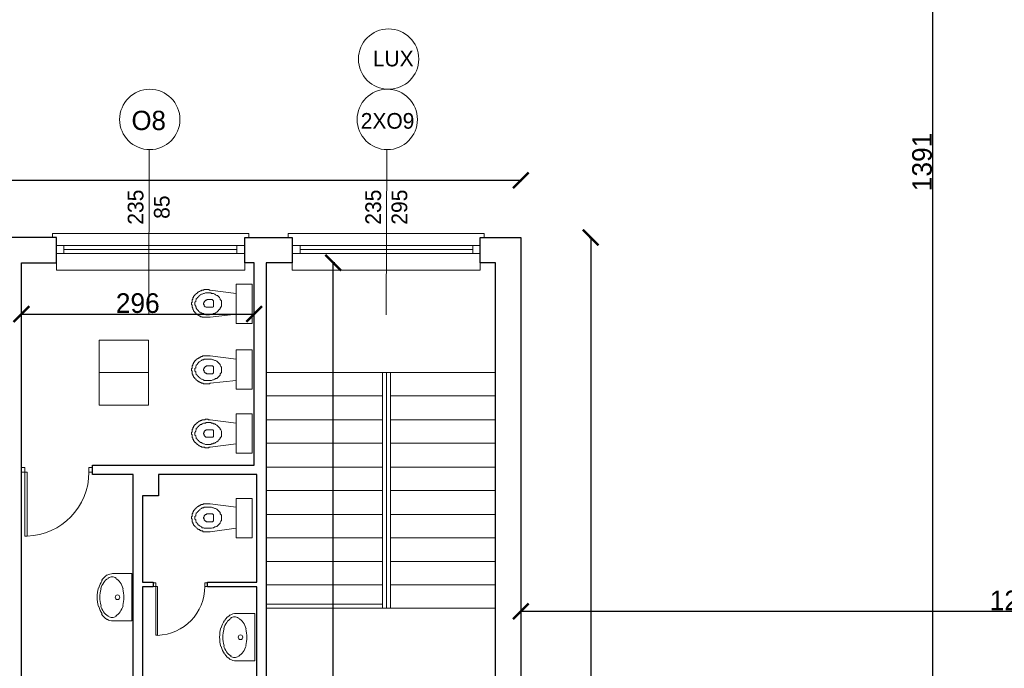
# Model space of a CAD drawing. Header units: centimetres. Extents: x -17621 to 77377, y -18613 to 66.
# Tile 142 of 173: x 45715 to 46969, y -15712 to -14887. Entities that reach past the tile are written whole.
import ezdxf

# ---------------------------------------------------------------- set-up
doc = ezdxf.new("R2010")
doc.units = ezdxf.units.CM
doc.layers.add('0-wymiarowanie rys.CAD', color=5, linetype='Continuous', lineweight=0, true_color=0x0000ff)
for name, color, linetype, lineweight in [('a_drzwi i okna', 2, 'Continuous', 0), ('a_inwentaryzacja', 141, 'Continuous', 0), ('a_wymiarowanie', 211, 'Continuous', 0), ('drzwi', 2, 'Continuous', 0), ('pomieszczenia', 191, 'Continuous', 5)]:
    doc.layers.add(name, color=color, linetype=linetype, lineweight=lineweight)
for name, color, linetype in [('PDF4_A250 SCHODY', 7, 'Continuous'), ('PDF4_A310 STOLARKA ZEWNĘTRZNA', 7, 'Continuous'), ('PDF4_A720 MEBLE', 7, 'Continuous')]:
    doc.layers.add(name, color=color, linetype=linetype)
doc.styles.add('PDF Century Gothic', font='GOTHIC.TTF')
doc.dimstyles.new('ISO-25', dxfattribs={"dimtxt": 25, "dimasz": 20, "dimexe": 0.6, "dimexo": 0.375, "dimtad": 1, "dimdec": 0, "dimtxsty": 'PDF Century Gothic', "dimblk": 'ARCHTICK', "dimcen": 2.5, "dimadec": 1, "dimazin": 0, "dimtfac": 1, "dimtdec": 0, "dimtmove": 0, "dimatfit": 3, "dimldrblk": 'ARCHTICK', "dimfxl": 2, "dimfxlon": 1, "dimarcsym": 0})

# ---------------------------------------------------------------- blocks, each defined once
blk = doc.blocks.new('_ArchTick')
at = {"color": 0, "linetype": 'ByBlock', "const_width": 0.15}
blk.add_lwpolyline([(-0.5, -0.5), (0.5, 0.5)], dxfattribs=at)
blk = doc.blocks.new('*D742')
at = {"layer": 'a_wymiarowanie', "color": 0, "linetype": 'Continuous', "lineweight": -2, "transparency": 16777216}
for p, q in [((46116.3, -15196.2), (46113.7, -15196.2)), ((46114.3, -16348.4), (46114.3, -15196.2)), ((46116.3, -16348.4), (46113.7, -16348.4))]:
    blk.add_line(p, q, dxfattribs=at)
at = {"layer": 'Defpoints', "color": 0, "linetype": 'Continuous', "transparency": 16777216}
for p in [(46114.3, -15196.2), (46320.9, -15196.2), (46320.9, -16348.4)]:
    blk.add_point(p, dxfattribs=at)
at = {"layer": 'a_wymiarowanie', "color": 0, "linetype": 'Continuous', "lineweight": -2, "transparency": 16777216, "xscale": 20, "yscale": 20, "zscale": 20}
for p, rotation in [((46114.3, -15196.2), 90), ((46114.3, -16348.4), 270)]:
    blk.add_blockref('_ArchTick', p, dxfattribs=dict(at, rotation=rotation))
at = {"layer": 'a_wymiarowanie', "color": 0, "linetype": 'Continuous', "lineweight": 0, "transparency": 16777216, "insert": (46100.5, -15772.3), "char_height": 25, "attachment_point": 5, "rotation": 90, "style": 'PDF Century Gothic'}
blk.add_mtext('1152', dxfattribs=at)
blk = doc.blocks.new('*D797')
at = {"layer": 'a_wymiarowanie', "color": 0, "lineweight": -2, "transparency": 16777216}
for p, q in [((45717.2, -15259.4), (45717.2, -15262)), ((45717.2, -15261.4), (46013.6, -15261.4)), ((46013.6, -15259.4), (46013.6, -15262))]:
    blk.add_line(p, q, dxfattribs=at)
at = {"layer": 'Defpoints', "color": 0, "transparency": 16777216}
for p in [(45717.2, -15196.2), (46013.6, -15196.2), (46013.6, -15261.4)]:
    blk.add_point(p, dxfattribs=at)
at = {"layer": 'a_wymiarowanie', "color": 0, "lineweight": -2, "transparency": 16777216, "xscale": 20, "yscale": 20, "zscale": 20, "rotation": 180}
blk.add_blockref('_ArchTick', (45717.2, -15261.4), dxfattribs=at)
at = {"layer": 'a_wymiarowanie', "color": 0, "lineweight": -2, "transparency": 16777216, "xscale": 20, "yscale": 20, "zscale": 20}
blk.add_blockref('_ArchTick', (46013.6, -15261.4), dxfattribs=at)
at = {"layer": 'a_wymiarowanie', "color": 0, "lineweight": 0, "transparency": 16777216, "insert": (45865.4, -15247.7), "char_height": 25, "attachment_point": 5, "style": 'PDF Century Gothic'}
blk.add_mtext('296', dxfattribs=at)
blk = doc.blocks.new('*D1107')
at = {"layer": '0-wymiarowanie rys.CAD', "color": 0, "linetype": 'Continuous', "lineweight": -2, "transparency": 16777216}
for p, q in [((43605.7, -15093.3), (43605.7, -15090.7)), ((43605.7, -15091.3), (46353.1, -15091.3)), ((46353.1, -15093.3), (46353.1, -15090.7))]:
    blk.add_line(p, q, dxfattribs=at)
at = {"layer": 'Defpoints', "color": 0, "linetype": 'Continuous', "transparency": 16777216}
for p in [(46353.1, -15091.3), (43605.7, -15164), (46353.1, -15164)]:
    blk.add_point(p, dxfattribs=at)
at = {"layer": '0-wymiarowanie rys.CAD', "color": 0, "linetype": 'Continuous', "lineweight": -2, "transparency": 16777216, "xscale": 20, "yscale": 20, "zscale": 20, "rotation": 180}
blk.add_blockref('_ArchTick', (43605.7, -15091.3), dxfattribs=at)
at = {"layer": '0-wymiarowanie rys.CAD', "color": 0, "linetype": 'Continuous', "lineweight": -2, "transparency": 16777216, "xscale": 20, "yscale": 20, "zscale": 20}
blk.add_blockref('_ArchTick', (46353.1, -15091.3), dxfattribs=at)
at = {"layer": '0-wymiarowanie rys.CAD', "color": 0, "linetype": 'Continuous', "transparency": 16777216, "insert": (44979.4, -15077.6), "char_height": 25, "attachment_point": 5, "style": 'PDF Century Gothic'}
blk.add_mtext('2747', dxfattribs=at)
blk = doc.blocks.new('*D1108')
at = {"layer": '0-wymiarowanie rys.CAD', "color": 0, "linetype": 'Continuous', "lineweight": -2, "transparency": 16777216}
for p, q in [((46440, -15164), (46442.6, -15164)), ((46442, -15164), (46442, -16957.3)), ((46440, -16957.3), (46442.6, -16957.3))]:
    blk.add_line(p, q, dxfattribs=at)
at = {"layer": 'Defpoints', "color": 0, "linetype": 'Continuous', "transparency": 16777216}
for p in [(46353.1, -15164), (46353.1, -16957.3), (46442, -16957.3)]:
    blk.add_point(p, dxfattribs=at)
at = {"layer": '0-wymiarowanie rys.CAD', "color": 0, "linetype": 'Continuous', "lineweight": -2, "transparency": 16777216, "xscale": 20, "yscale": 20, "zscale": 20}
for p, rotation in [((46442, -15164), 90), ((46442, -16957.3), 270)]:
    blk.add_blockref('_ArchTick', p, dxfattribs=dict(at, rotation=rotation))
at = {"layer": '0-wymiarowanie rys.CAD', "color": 0, "linetype": 'Continuous', "transparency": 16777216, "insert": (46428.2, -16060.7), "char_height": 25, "attachment_point": 5, "rotation": 90, "style": 'PDF Century Gothic'}
blk.add_mtext('1793', dxfattribs=at)
blk = doc.blocks.new('*D1158')
at = {"layer": '0-wymiarowanie rys.CAD', "color": 0, "linetype": 'Continuous', "lineweight": -2, "transparency": 16777216}
for p, q in [((46353.1, -15641.7), (46353.1, -15639.1)), ((47621.4, -15639.7), (46353.1, -15639.7)), ((47621.4, -15641.7), (47621.4, -15639.1))]:
    blk.add_line(p, q, dxfattribs=at)
at = {"layer": 'Defpoints', "color": 0, "linetype": 'Continuous', "transparency": 16777216}
for p in [(46353.1, -15639.7), (46353.1, -15733.8), (47621.4, -15733.8)]:
    blk.add_point(p, dxfattribs=at)
at = {"layer": '0-wymiarowanie rys.CAD', "color": 0, "linetype": 'Continuous', "lineweight": -2, "transparency": 16777216, "xscale": 20, "yscale": 20, "zscale": 20, "rotation": 180}
blk.add_blockref('_ArchTick', (46353.1, -15639.7), dxfattribs=at)
at = {"layer": '0-wymiarowanie rys.CAD', "color": 0, "linetype": 'Continuous', "lineweight": -2, "transparency": 16777216, "xscale": 20, "yscale": 20, "zscale": 20}
blk.add_blockref('_ArchTick', (47621.4, -15639.7), dxfattribs=at)
at = {"layer": '0-wymiarowanie rys.CAD', "color": 0, "linetype": 'Continuous', "transparency": 16777216, "insert": (46987.2, -15625.9), "char_height": 25, "attachment_point": 5, "style": 'PDF Century Gothic'}
blk.add_mtext('1268', dxfattribs=at)
blk = doc.blocks.new('*D1159')
at = {"layer": '0-wymiarowanie rys.CAD', "color": 0, "linetype": 'Continuous', "lineweight": -2, "transparency": 16777216}
for p, q in [((46879.7, -14372.4), (46877.1, -14372.4)), ((46877.7, -15763.5), (46877.7, -14372.4)), ((46879.7, -15763.5), (46877.1, -15763.5))]:
    blk.add_line(p, q, dxfattribs=at)
at = {"layer": 'Defpoints', "color": 0, "linetype": 'Continuous', "transparency": 16777216}
for p in [(46877.7, -14372.4), (46945.2, -14372.4), (46945.2, -15763.5)]:
    blk.add_point(p, dxfattribs=at)
at = {"layer": '0-wymiarowanie rys.CAD', "color": 0, "linetype": 'Continuous', "lineweight": -2, "transparency": 16777216, "xscale": 20, "yscale": 20, "zscale": 20}
for p, rotation in [((46877.7, -14372.4), 90), ((46877.7, -15763.5), 270)]:
    blk.add_blockref('_ArchTick', p, dxfattribs=dict(at, rotation=rotation))
at = {"layer": '0-wymiarowanie rys.CAD', "color": 0, "linetype": 'Continuous', "transparency": 16777216, "insert": (46864, -15068), "char_height": 25, "attachment_point": 5, "rotation": 90, "style": 'PDF Century Gothic'}
blk.add_mtext('1391', dxfattribs=at)

msp = doc.modelspace()

# ---------------------------------------------------------------- linework, layer by layer
at = {"layer": 'a_drzwi i okna'}
for p, q in [((45879.9, -15052.4), (45879.4, -15262.5)), ((46182.3, -15052.4), (46181.8, -15262.5))]:
    msp.add_line(p, q, dxfattribs=at)
for centre in [(46184.7, -14937.1), (45880.7, -15013.9), (46183.1, -15013.9)]:
    msp.add_circle(centre, 38.4, dxfattribs=at)
at = {"layer": 'a_inwentaryzacja', "lineweight": 25}
for points in [[(44517.5, -15783.8), (45726.6, -15783.8), (45726.6, -15771.9), (45717.2, -15771.9), (45717.2, -15196.2), (45762.1, -15196.2), (45762.1, -15164), (45702, -15164), (45702, -15196.2), (45701.9, -15196.2), (45701.9, -15771.9), (44517.5, -15771.9)], [(46320.9, -15796.5), (46320.9, -15196.2), (46301.4, -15196.2), (46301.4, -15164), (46353.1, -15164), (46353.1, -15796.5)]]:
    msp.add_lwpolyline(points, close=True, dxfattribs=at)
for points in [[(45859.5, -15771.9), (45859.5, -15465.5), (45808.7, -15465.5), (45807.8, -15465.5), (45807.8, -15453.6), (46013.6, -15453.6), (46013.6, -15196.2), (46001.7, -15196.2), (46001.7, -15164), (46061.8, -15164), (46061.8, -15196.2), (46028.8, -15196.2), (46028.8, -15783.8)], [(46017, -15735.5), (46017, -15608.5), (45954.3, -15608.5), (45954.3, -15602.6), (46017, -15602.6), (46017, -15465.5), (45891.7, -15465.5), (45891.7, -15492.6), (45871.3, -15492.6), (45871.3, -15602.6), (45884.9, -15602.6), (45884.9, -15608.5), (45871.3, -15608.5), (45871.3, -15783.8)]]:
    msp.add_lwpolyline(points, dxfattribs=at)
at = {"layer": 'drzwi'}
for points in [[(45721.7, -15462.4), (45717.1, -15462.4), (45717.1, -15456.7), (45721.7, -15456.7), (45721.7, -15462.4), (45724.4, -15462.4), (45724.4, -15543.9), (45721.7, -15543.9), (45721.7, -15462.4)], [(45888.4, -15607.8), (45884.9, -15607.8), (45884.9, -15603.4), (45888.4, -15603.4), (45888.4, -15607.8), (45890.4, -15607.8), (45890.4, -15670.1), (45888.4, -15670.1), (45888.4, -15607.8)]]:
    msp.add_lwpolyline(points, dxfattribs=at)
for points in [[(45803.2, -15462.4), (45807.7, -15462.4), (45807.7, -15456.7), (45803.2, -15456.7)], [(45950.7, -15607.8), (45954.2, -15607.8), (45954.2, -15603.4), (45950.7, -15603.4)]]:
    msp.add_lwpolyline(points, close=True, dxfattribs=at)
for centre, radius in [((45721.8, -15462.6), 81.4), ((45888.4, -15607.9), 62.3)]:
    msp.add_arc(centre, radius, 271.8363, 0.1055, dxfattribs=at)
at = {"layer": 'PDF4_A250 SCHODY', "lineweight": 5}
for points in [[(46177, -15335.9), (46177, -15635.6), (46028.8, -15635.6)], [(46249, -15335.9), (46028.8, -15335.9)], [(46320.9, -15335.9), (46187.1, -15335.9)], [(46187.1, -15335.9), (46187.1, -15635.6)], [(46177, -15365.6), (46028.8, -15365.6)], [(46320.9, -15365.6), (46187.1, -15365.6)], [(46177, -15396), (46028.8, -15396)], [(46320.9, -15396), (46187.1, -15396)], [(46177, -15425.7), (46028.8, -15425.7)], [(46320.9, -15425.7), (46187.1, -15425.7)], [(46177, -15456.1), (46028.8, -15456.1)], [(46320.9, -15456.1), (46187.1, -15456.1)], [(46177, -15485.8), (46028.8, -15485.8)], [(46320.9, -15485.8), (46187.1, -15485.8)], [(46177, -15516.3), (46028.8, -15516.3)], [(46320.9, -15516.3), (46187.1, -15516.3)], [(46177, -15545.9), (46028.8, -15545.9)], [(46320.9, -15545.9), (46187.1, -15545.9)], [(46177, -15576.4), (46028.8, -15576.4)], [(46320.9, -15576.4), (46187.1, -15576.4)], [(46177, -15606), (46028.8, -15606)], [(46320.9, -15606), (46187.1, -15606)], [(46177, -15630.6), (46028.8, -15630.6)], [(46320.9, -15635.6), (46177, -15635.6)]]:
    msp.add_lwpolyline(points, dxfattribs=at)
msp.add_lwpolyline([(46182.1, -15635.6), (46182.1, -15335.9)], close=True, dxfattribs=at)
at = {"layer": 'PDF4_A310 STOLARKA ZEWNĘTRZNA', "lineweight": 5}
for points in [[(46001.7, -15205.5), (46001.7, -15164), (46006.8, -15164), (46006.8, -15159), (45762.1, -15159), (45757, -15159), (45757, -15164), (45762.1, -15164), (45762.1, -15205.5)], [(46301.4, -15205.5), (46301.4, -15164), (46306.5, -15164), (46306.5, -15159), (46061.8, -15159), (46056.8, -15159), (46056.8, -15164), (46061.8, -15164), (46061.8, -15205.5)], [(46001.7, -15184.4), (45991.6, -15184.4), (45771.4, -15184.4), (45762.1, -15184.4), (45762.1, -15174.2), (45771.4, -15174.2), (45991.6, -15174.2), (46001.7, -15174.2)], [(46301.4, -15184.4), (46292.1, -15184.4), (46072, -15184.4), (46061.8, -15184.4), (46061.8, -15174.2), (46072, -15174.2), (46292.1, -15174.2), (46301.4, -15174.2)]]:
    msp.add_lwpolyline(points, close=True, dxfattribs=at)
for points in [[(45771.4, -15174.2), (45771.4, -15184.4)], [(45991.6, -15179.3), (45771.4, -15179.3)], [(45991.6, -15174.2), (45991.6, -15184.4)], [(46072, -15174.2), (46072, -15184.4)], [(46292.1, -15179.3), (46072, -15179.3)], [(46292.1, -15174.2), (46292.1, -15184.4)]]:
    msp.add_lwpolyline(points, dxfattribs=at)
at = {"layer": 'PDF4_A720 MEBLE', "lineweight": 0}
for points in [[(45990.7, -15261.4), (45957.7, -15265.6), (45956.9, -15265.6), (45956, -15265.6), (45955.2, -15265.6), (45954.3, -15265.6), (45953.5, -15265.6), (45952.6, -15265.6), (45951.8, -15265.6), (45950.9, -15265.6), (45950.1, -15265.6), (45949.2, -15265.6), (45948.4, -15265.6), (45947.5, -15265.6), (45947.5, -15264.8), (45946.7, -15264.8), (45945.8, -15264.8), (45945, -15264), (45944.2, -15264), (45943.3, -15263.1), (45942.5, -15263.1), (45942.5, -15262.3), (45941.6, -15262.3), (45940.8, -15262.3), (45940.8, -15261.4), (45939.9, -15261.4), (45939.9, -15260.6), (45939.1, -15260.6), (45939.1, -15259.7), (45938.2, -15259.7), (45938.2, -15258.9), (45937.4, -15258), (45936.5, -15257.2), (45936.5, -15256.3), (45935.7, -15255.5), (45935.7, -15254.6), (45935.7, -15253.8), (45934.8, -15252.9), (45934.8, -15252.1), (45934.8, -15251.3), (45934.8, -15250.4), (45934.8, -15249.6), (45934, -15249.6), (45934, -15248.7), (45934, -15247.9), (45934, -15247), (45934.8, -15246.2), (45934.8, -15245.3), (45934.8, -15244.5), (45934.8, -15243.6), (45934.8, -15242.8), (45935.7, -15242.8), (45935.7, -15241.9), (45935.7, -15241.1), (45935.7, -15240.2), (45936.5, -15240.2), (45936.5, -15239.4), (45936.5, -15238.6), (45937.4, -15238.6), (45937.4, -15237.7), (45938.2, -15237.7), (45938.2, -15236.9), (45939.1, -15236), (45939.9, -15235.2), (45940.8, -15235.2), (45940.8, -15234.3), (45941.6, -15234.3), (45941.6, -15233.5), (45942.5, -15233.5), (45943.3, -15232.6), (45944.2, -15232.6), (45945, -15231.8), (45945.8, -15231.8), (45946.7, -15231.8), (45946.7, -15230.9), (45947.5, -15230.9), (45948.4, -15230.9), (45949.2, -15230.9), (45950.1, -15230.1), (45950.9, -15230.1), (45951.8, -15230.1), (45952.6, -15230.1), (45953.5, -15230.1), (45954.3, -15230.1), (45955.2, -15230.1), (45956, -15230.1), (45956.9, -15230.9), (45957.7, -15230.9), (45990.7, -15235.2)], [(45990.7, -15223.3), (45990.7, -15273.3), (46011, -15273.3), (46011, -15223.3)], [(45972.1, -15247.9), (45972.1, -15247), (45972.1, -15246.2), (45972.1, -15244.5), (45971.2, -15243.6), (45970.4, -15242.8), (45970.4, -15241.9), (45969.6, -15240.2), (45968.7, -15239.4), (45967.9, -15238.6), (45967, -15237.7), (45966.2, -15237.7), (45964.5, -15236.9), (45963.6, -15236), (45961.9, -15235.2), (45961.1, -15235.2), (45959.4, -15235.2), (45958.5, -15234.3), (45956.9, -15234.3), (45956, -15234.3), (45954.3, -15234.3), (45952.6, -15234.3), (45951.8, -15234.3), (45950.1, -15235.2), (45949.2, -15235.2), (45947.5, -15236), (45946.7, -15236), (45945, -15236.9), (45944.2, -15237.7), (45943.3, -15238.6), (45942.5, -15239.4), (45941.6, -15240.2), (45940.8, -15241.1), (45939.9, -15241.9), (45939.9, -15242.8), (45939.1, -15244.5), (45939.1, -15245.3), (45938.2, -15246.2), (45938.2, -15247.9), (45938.2, -15248.7), (45938.2, -15249.6), (45939.1, -15251.3), (45939.1, -15252.1), (45939.9, -15252.9), (45939.9, -15253.8), (45940.8, -15255.5), (45941.6, -15256.3), (45942.5, -15257.2), (45943.3, -15258), (45944.2, -15258.9), (45945, -15259.7), (45946.7, -15259.7), (45947.5, -15260.6), (45949.2, -15260.6), (45950.1, -15261.4), (45951.8, -15261.4), (45952.6, -15262.3), (45954.3, -15262.3), (45956, -15262.3), (45956.9, -15262.3), (45958.5, -15261.4), (45959.4, -15261.4), (45961.1, -15261.4), (45961.9, -15260.6), (45963.6, -15260.6), (45964.5, -15259.7), (45966.2, -15258.9), (45967, -15258), (45967.9, -15257.2), (45968.7, -15256.3), (45969.6, -15255.5), (45970.4, -15254.6), (45970.4, -15253.8), (45971.2, -15252.9), (45972.1, -15251.3), (45972.1, -15250.4), (45972.1, -15249.6)], [(45961.9, -15247.9), (45961.9, -15245.3), (45961.9, -15244.5), (45961.1, -15243.6), (45960.2, -15242.8), (45959.4, -15242.8), (45954.3, -15242.8), (45953.5, -15242.8), (45953.5, -15243.6), (45952.6, -15243.6), (45951.8, -15243.6), (45951.8, -15244.5), (45950.9, -15244.5), (45950.9, -15245.3), (45950.1, -15245.3), (45950.1, -15246.2), (45950.1, -15247), (45949.2, -15247), (45949.2, -15247.9), (45949.2, -15248.7), (45950.1, -15249.6), (45950.1, -15250.4), (45950.1, -15251.3), (45950.9, -15251.3), (45950.9, -15252.1), (45951.8, -15252.1), (45952.6, -15252.9), (45953.5, -15252.9), (45954.3, -15252.9), (45959.4, -15252.9), (45960.2, -15252.9), (45961.1, -15252.9), (45961.9, -15252.1), (45961.9, -15251.3)], [(45990.7, -15346.1), (45957.7, -15349.5), (45956.9, -15350.3), (45956, -15350.3), (45955.2, -15350.3), (45954.3, -15350.3), (45953.5, -15350.3), (45952.6, -15350.3), (45951.8, -15350.3), (45950.9, -15350.3), (45950.1, -15350.3), (45949.2, -15350.3), (45948.4, -15349.5), (45947.5, -15349.5), (45946.7, -15349.5), (45945.8, -15348.6), (45945, -15348.6), (45944.2, -15348.6), (45944.2, -15347.8), (45943.3, -15347.8), (45942.5, -15347.8), (45942.5, -15346.9), (45941.6, -15346.9), (45941.6, -15346.1), (45940.8, -15346.1), (45939.9, -15345.2), (45939.1, -15344.4), (45938.2, -15343.5), (45938.2, -15342.7), (45937.4, -15342.7), (45937.4, -15341.8), (45936.5, -15341.8), (45936.5, -15341), (45936.5, -15340.2), (45935.7, -15340.2), (45935.7, -15339.3), (45935.7, -15338.5), (45934.8, -15337.6), (45934.8, -15336.8), (45934.8, -15335.9), (45934.8, -15335.1), (45934.8, -15334.2), (45934, -15333.4), (45934, -15332.5), (45934, -15331.7), (45934, -15330.8), (45934.8, -15330.8), (45934.8, -15330), (45934.8, -15329.1), (45934.8, -15328.3), (45934.8, -15327.5), (45935.7, -15326.6), (45935.7, -15325.8), (45935.7, -15324.9), (45936.5, -15324.9), (45936.5, -15324.1), (45936.5, -15323.2), (45937.4, -15323.2), (45937.4, -15322.4), (45938.2, -15321.5), (45938.2, -15320.7), (45939.1, -15320.7), (45939.1, -15319.8), (45939.9, -15319.8), (45939.9, -15319), (45940.8, -15319), (45941.6, -15318.1), (45942.5, -15318.1), (45942.5, -15317.3), (45943.3, -15317.3), (45944.2, -15317.3), (45944.2, -15316.4), (45945, -15316.4), (45945.8, -15316.4), (45945.8, -15315.6), (45946.7, -15315.6), (45947.5, -15315.6), (45948.4, -15314.8), (45949.2, -15314.8), (45950.1, -15314.8), (45950.9, -15314.8), (45951.8, -15314.8), (45952.6, -15314.8), (45953.5, -15314.8), (45954.3, -15314.8), (45955.2, -15314.8), (45956, -15314.8), (45956.9, -15314.8), (45957.7, -15314.8), (45990.7, -15319)], [(45990.7, -15307.1), (45990.7, -15357.1), (46011, -15357.1), (46011, -15307.1)], [(45972.1, -15332.5), (45972.1, -15331.7), (45972.1, -15330), (45972.1, -15329.1), (45971.2, -15328.3), (45970.4, -15326.6), (45970.4, -15325.8), (45969.6, -15324.9), (45968.7, -15324.1), (45967.9, -15323.2), (45967, -15322.4), (45966.2, -15321.5), (45964.5, -15320.7), (45963.6, -15320.7), (45961.9, -15319.8), (45961.1, -15319.8), (45959.4, -15319), (45958.5, -15319), (45956.9, -15319), (45956, -15319), (45954.3, -15319), (45952.6, -15319), (45951.8, -15319), (45950.1, -15319), (45949.2, -15319.8), (45947.5, -15319.8), (45946.7, -15320.7), (45945, -15321.5), (45944.2, -15322.4), (45943.3, -15322.4), (45942.5, -15323.2), (45941.6, -15324.9), (45940.8, -15325.8), (45939.9, -15326.6), (45939.9, -15327.5), (45939.1, -15328.3), (45939.1, -15330), (45938.2, -15330.8), (45938.2, -15331.7), (45938.2, -15333.4), (45938.2, -15334.2), (45939.1, -15335.1), (45939.1, -15336.8), (45939.9, -15337.6), (45939.9, -15338.5), (45940.8, -15339.3), (45941.6, -15340.2), (45942.5, -15341), (45943.3, -15341.8), (45944.2, -15342.7), (45945, -15343.5), (45946.7, -15344.4), (45947.5, -15344.4), (45949.2, -15345.2), (45950.1, -15346.1), (45951.8, -15346.1), (45952.6, -15346.1), (45954.3, -15346.1), (45956, -15346.1), (45956.9, -15346.1), (45958.5, -15346.1), (45959.4, -15346.1), (45961.1, -15345.2), (45961.9, -15345.2), (45963.6, -15344.4), (45964.5, -15343.5), (45966.2, -15343.5), (45967, -15342.7), (45967.9, -15341.8), (45968.7, -15341), (45969.6, -15340.2), (45970.4, -15339.3), (45970.4, -15337.6), (45971.2, -15336.8), (45972.1, -15335.9), (45972.1, -15335.1), (45972.1, -15333.4)], [(45961.9, -15332.5), (45961.9, -15329.1), (45961.9, -15328.3), (45961.1, -15328.3), (45961.1, -15327.5), (45960.2, -15327.5), (45959.4, -15327.5), (45954.3, -15327.5), (45953.5, -15327.5), (45952.6, -15327.5), (45952.6, -15328.3), (45951.8, -15328.3), (45950.9, -15329.1), (45950.1, -15330), (45950.1, -15330.8), (45949.2, -15331.7), (45949.2, -15332.5), (45949.2, -15333.4), (45950.1, -15333.4), (45950.1, -15334.2), (45950.1, -15335.1), (45950.9, -15335.9), (45951.8, -15336.8), (45952.6, -15336.8), (45953.5, -15337.6), (45954.3, -15337.6), (45959.4, -15337.6), (45960.2, -15337.6), (45961.1, -15337.6), (45961.1, -15336.8), (45961.9, -15336.8), (45961.9, -15335.9), (45961.9, -15335.1)], [(45990.7, -15388.4), (45990.7, -15438.4), (46011, -15438.4), (46011, -15388.4)], [(45990.7, -15426.5), (45957.7, -15430.7), (45956.9, -15430.7), (45956, -15430.7), (45956, -15431.6), (45955.2, -15431.6), (45954.3, -15431.6), (45953.5, -15431.6), (45952.6, -15431.6), (45951.8, -15431.6), (45950.9, -15431.6), (45950.9, -15430.7), (45950.1, -15430.7), (45949.2, -15430.7), (45948.4, -15430.7), (45947.5, -15430.7), (45946.7, -15430.7), (45946.7, -15429.9), (45945.8, -15429.9), (45945, -15429.9), (45944.2, -15429.1), (45943.3, -15429.1), (45943.3, -15428.2), (45942.5, -15428.2), (45941.6, -15427.4), (45940.8, -15427.4), (45940.8, -15426.5), (45939.9, -15426.5), (45939.9, -15425.7), (45939.1, -15425.7), (45939.1, -15424.8), (45938.2, -15424.8), (45938.2, -15424), (45937.4, -15424), (45937.4, -15423.1), (45936.5, -15422.3), (45936.5, -15421.4), (45935.7, -15420.6), (45935.7, -15419.7), (45935.7, -15418.9), (45934.8, -15418.9), (45934.8, -15418), (45934.8, -15417.2), (45934.8, -15416.4), (45934.8, -15415.5), (45934.8, -15414.7), (45934, -15414.7), (45934, -15413.8), (45934, -15413), (45934, -15412.1), (45934.8, -15411.3), (45934.8, -15410.4), (45934.8, -15409.6), (45934.8, -15408.7), (45934.8, -15407.9), (45935.7, -15407.9), (45935.7, -15407), (45935.7, -15406.2), (45936.5, -15405.3), (45936.5, -15404.5), (45937.4, -15403.7), (45937.4, -15402.8), (45938.2, -15402.8), (45938.2, -15402), (45939.1, -15402), (45939.1, -15401.1), (45939.9, -15401.1), (45939.9, -15400.3), (45940.8, -15400.3), (45940.8, -15399.4), (45941.6, -15399.4), (45942.5, -15398.6), (45943.3, -15398.6), (45943.3, -15397.7), (45944.2, -15397.7), (45945, -15397.7), (45945, -15396.9), (45945.8, -15396.9), (45946.7, -15396.9), (45947.5, -15396), (45948.4, -15396), (45949.2, -15396), (45950.1, -15396), (45950.9, -15396), (45951.8, -15395.2), (45952.6, -15395.2), (45953.5, -15395.2), (45954.3, -15395.2), (45955.2, -15395.2), (45955.2, -15396), (45956, -15396), (45956.9, -15396), (45957.7, -15396), (45990.7, -15400.3)], [(45972.1, -15413.8), (45972.1, -15412.1), (45972.1, -15411.3), (45972.1, -15410.4), (45971.2, -15408.7), (45970.4, -15407.9), (45970.4, -15407), (45969.6, -15406.2), (45968.7, -15405.3), (45967.9, -15404.5), (45967, -15403.7), (45966.2, -15402.8), (45964.5, -15402), (45963.6, -15401.1), (45961.9, -15401.1), (45961.1, -15400.3), (45959.4, -15400.3), (45958.5, -15399.4), (45956.9, -15399.4), (45956, -15399.4), (45954.3, -15399.4), (45952.6, -15399.4), (45951.8, -15400.3), (45950.1, -15400.3), (45949.2, -15400.3), (45947.5, -15401.1), (45946.7, -15402), (45945, -15402), (45944.2, -15402.8), (45943.3, -15403.7), (45942.5, -15404.5), (45941.6, -15405.3), (45940.8, -15406.2), (45939.9, -15407), (45939.9, -15408.7), (45939.1, -15409.6), (45939.1, -15410.4), (45938.2, -15412.1), (45938.2, -15413), (45938.2, -15413.8), (45938.2, -15415.5), (45939.1, -15416.4), (45939.1, -15417.2), (45939.9, -15418), (45939.9, -15419.7), (45940.8, -15420.6), (45941.6, -15421.4), (45942.5, -15422.3), (45943.3, -15423.1), (45944.2, -15424), (45945, -15424.8), (45946.7, -15424.8), (45947.5, -15425.7), (45949.2, -15426.5), (45950.1, -15426.5), (45951.8, -15427.4), (45952.6, -15427.4), (45954.3, -15427.4), (45956, -15427.4), (45956.9, -15427.4), (45958.5, -15427.4), (45959.4, -15426.5), (45961.1, -15426.5), (45961.9, -15425.7), (45963.6, -15425.7), (45964.5, -15424.8), (45966.2, -15424), (45967, -15423.1), (45967.9, -15423.1), (45968.7, -15421.4), (45969.6, -15420.6), (45970.4, -15419.7), (45970.4, -15418.9), (45971.2, -15418), (45972.1, -15417.2), (45972.1, -15415.5), (45972.1, -15414.7)], [(45961.9, -15413), (45961.9, -15410.4), (45961.9, -15409.6), (45961.1, -15408.7), (45960.2, -15408.7), (45959.4, -15408.7), (45954.3, -15408.7), (45953.5, -15408.7), (45952.6, -15408.7), (45951.8, -15409.6), (45950.9, -15409.6), (45950.9, -15410.4), (45950.1, -15410.4), (45950.1, -15411.3), (45950.1, -15412.1), (45949.2, -15413), (45949.2, -15413.8), (45950.1, -15414.7), (45950.1, -15415.5), (45950.1, -15416.4), (45950.9, -15416.4), (45950.9, -15417.2), (45951.8, -15417.2), (45951.8, -15418), (45952.6, -15418), (45953.5, -15418), (45954.3, -15418), (45959.4, -15418), (45960.2, -15418), (45961.1, -15418), (45961.9, -15417.2), (45961.9, -15416.4)], [(45990.7, -15534), (45957.7, -15538.3), (45956.9, -15538.3), (45956, -15538.3), (45955.2, -15538.3), (45954.3, -15538.3), (45953.5, -15538.3), (45952.6, -15538.3), (45951.8, -15538.3), (45950.9, -15538.3), (45950.1, -15538.3), (45949.2, -15538.3), (45948.4, -15538.3), (45948.4, -15537.4), (45947.5, -15537.4), (45946.7, -15537.4), (45945.8, -15537.4), (45945.8, -15536.6), (45945, -15536.6), (45944.2, -15536.6), (45944.2, -15535.7), (45943.3, -15535.7), (45942.5, -15535.7), (45942.5, -15534.9), (45941.6, -15534.9), (45940.8, -15534), (45939.9, -15533.2), (45939.1, -15532.3), (45938.2, -15531.5), (45938.2, -15530.7), (45937.4, -15530.7), (45937.4, -15529.8), (45936.5, -15529.8), (45936.5, -15529), (45936.5, -15528.1), (45935.7, -15528.1), (45935.7, -15527.3), (45935.7, -15526.4), (45934.8, -15525.6), (45934.8, -15524.7), (45934.8, -15523.9), (45934.8, -15523), (45934.8, -15522.2), (45934, -15521.3), (45934, -15520.5), (45934, -15519.6), (45934, -15518.8), (45934.8, -15518.8), (45934.8, -15518), (45934.8, -15517.1), (45934.8, -15516.3), (45934.8, -15515.4), (45935.7, -15514.6), (45935.7, -15513.7), (45935.7, -15512.9), (45936.5, -15512.9), (45936.5, -15512), (45936.5, -15511.2), (45937.4, -15511.2), (45937.4, -15510.3), (45938.2, -15510.3), (45938.2, -15509.5), (45939.1, -15508.6), (45939.9, -15507.8), (45940.8, -15506.9), (45941.6, -15506.1), (45942.5, -15506.1), (45942.5, -15505.3), (45943.3, -15505.3), (45944.2, -15505.3), (45944.2, -15504.4), (45945, -15504.4), (45945.8, -15504.4), (45945.8, -15503.6), (45946.7, -15503.6), (45947.5, -15503.6), (45948.4, -15503.6), (45949.2, -15502.7), (45950.1, -15502.7), (45950.9, -15502.7), (45951.8, -15502.7), (45952.6, -15502.7), (45953.5, -15502.7), (45954.3, -15502.7), (45955.2, -15502.7), (45956, -15502.7), (45956.9, -15502.7), (45957.7, -15502.7), (45990.7, -15506.9)], [(45990.7, -15495.9), (45990.7, -15545.9), (46011, -15545.9), (46011, -15495.9)], [(45972.1, -15520.5), (45972.1, -15519.6), (45972.1, -15518), (45972.1, -15517.1), (45971.2, -15516.3), (45970.4, -15515.4), (45970.4, -15513.7), (45969.6, -15512.9), (45968.7, -15512), (45967.9, -15511.2), (45967, -15510.3), (45966.2, -15509.5), (45964.5, -15508.6), (45963.6, -15508.6), (45961.9, -15507.8), (45961.1, -15507.8), (45959.4, -15506.9), (45958.5, -15506.9), (45956.9, -15506.9), (45956, -15506.9), (45954.3, -15506.9), (45952.6, -15506.9), (45951.8, -15506.9), (45950.1, -15506.9), (45949.2, -15507.8), (45947.5, -15507.8), (45946.7, -15508.6), (45945, -15509.5), (45944.2, -15510.3), (45943.3, -15511.2), (45942.5, -15512), (45941.6, -15512.9), (45940.8, -15513.7), (45939.9, -15514.6), (45939.9, -15515.4), (45939.1, -15516.3), (45939.1, -15518), (45938.2, -15518.8), (45938.2, -15519.6), (45938.2, -15521.3), (45938.2, -15522.2), (45939.1, -15523), (45939.1, -15524.7), (45939.9, -15525.6), (45939.9, -15526.4), (45940.8, -15527.3), (45941.6, -15528.1), (45942.5, -15529.8), (45943.3, -15529.8), (45944.2, -15530.7), (45945, -15531.5), (45946.7, -15532.3), (45947.5, -15533.2), (45949.2, -15533.2), (45950.1, -15534), (45951.8, -15534), (45952.6, -15534), (45954.3, -15534), (45956, -15534), (45956.9, -15534), (45958.5, -15534), (45959.4, -15534), (45961.1, -15533.2), (45961.9, -15533.2), (45963.6, -15532.3), (45964.5, -15532.3), (45966.2, -15531.5), (45967, -15530.7), (45967.9, -15529.8), (45968.7, -15529), (45969.6, -15528.1), (45970.4, -15527.3), (45970.4, -15526.4), (45971.2, -15524.7), (45972.1, -15523.9), (45972.1, -15523), (45972.1, -15521.3)], [(45961.9, -15520.5), (45961.9, -15518), (45961.9, -15517.1), (45961.9, -15516.3), (45961.1, -15516.3), (45961.1, -15515.4), (45960.2, -15515.4), (45959.4, -15515.4), (45954.3, -15515.4), (45953.5, -15515.4), (45952.6, -15516.3), (45951.8, -15516.3), (45950.9, -15517.1), (45950.1, -15518), (45950.1, -15518.8), (45950.1, -15519.6), (45949.2, -15519.6), (45949.2, -15520.5), (45949.2, -15521.3), (45950.1, -15521.3), (45950.1, -15522.2), (45950.1, -15523), (45950.9, -15523.9), (45951.8, -15524.7), (45952.6, -15524.7), (45952.6, -15525.6), (45953.5, -15525.6), (45954.3, -15525.6), (45959.4, -15525.6), (45960.2, -15525.6), (45961.1, -15525.6), (45961.1, -15524.7), (45961.9, -15524.7), (45961.9, -15523.9)]]:
    msp.add_lwpolyline(points, close=True, dxfattribs=at)
for points in [[(45833.2, -15651.7), (45857.8, -15651.7), (45857.8, -15591.6), (45833.2, -15591.6)], [(45989.9, -15702.5), (46014.4, -15702.5), (46014.4, -15642.4), (45989.9, -15642.4)]]:
    msp.add_lwpolyline(points, dxfattribs=at)
for points in [[(45827.5, -15597.7, 0.107051), (45822, -15603, 0.08044), (45818.2, -15610.9)], [(45837.9, -15597.3, 0.138484), (45832.8, -15595.8, 0.138484), (45827.7, -15597.3)], [(45846.6, -15610.9, 0.08044), (45842.9, -15602.9, 0.107051), (45837.3, -15597.7)], [(45815.4, -15609.7, 0.068265), (45813.8, -15621.7, 0.068265), (45815.4, -15633.6)], [(45818.6, -15611.1, 0.06827), (45817.2, -15621.7, 0.06827), (45818.6, -15632.3)], [(45846.2, -15632.3, 0.068237), (45847.6, -15621.7, 0.06827), (45846.2, -15611.1)], [(45818.2, -15632.5, 0.08044), (45821.9, -15640.4, 0.107051), (45827.5, -15645.6)], [(45837.3, -15645.6, 0.107066), (45842.8, -15640.3, 0.08044), (45846.6, -15632.5)], [(45827.7, -15646.1, 0.138484), (45832.8, -15647.5, 0.138484), (45837.9, -15646.1)], [(45984.2, -15648.5, 0.107063), (45978.6, -15653.8, 0.08044), (45974.8, -15661.7)], [(45993.7, -15648.1, 0.138471), (45988.6, -15646.6, 0.138484), (45983.5, -15648.1)], [(46003.2, -15661.7, 0.080455), (45999.6, -15653.7, 0.107063), (45993.9, -15648.5)], [(45971.2, -15660.5, 0.068265), (45969.6, -15672.5, 0.068265), (45971.2, -15684.4)], [(45975.2, -15661.9, 0.06827), (45973.8, -15672.5, 0.06827), (45975.2, -15683.1)], [(46002.8, -15683.1, 0.068251), (46004.3, -15672.5, 0.068256), (46002.8, -15661.9)], [(45974.8, -15683.3, 0.08044), (45978.5, -15691.2, 0.107063), (45984.2, -15696.4)], [(45993.9, -15696.4, 0.107082), (45999.5, -15691.1, 0.080424), (46003.2, -15683.3)], [(45983.5, -15696.9, 0.138484), (45988.6, -15698.3, 0.138471), (45993.7, -15696.9)]]:
    msp.add_lwpolyline(points, format="xyb", dxfattribs=at)
for centre in [(45839.6, -15621.7), (45996.2, -15672.5)]:
    msp.add_circle(centre, 2.96, dxfattribs=at)
for centre, radius, start, end in [((45838.7, -15613.2), 23.3, 121.5347, 145.9812), ((45833.7, -15605.6), 14, 90.0002, 121.5375), ((45846.4, -15618.3), 31.7, 145.979, 164.3801), ((45846.4, -15625.1), 31.7, 195.6199, 214.021), ((45838.7, -15630.1), 23.3, 214.0188, 238.4653), ((45995.4, -15664), 23.3, 121.5347, 145.9812), ((45990.3, -15656.4), 14, 90.0002, 121.5375), ((45833.7, -15637.8), 14, 238.4625, 269.9998), ((46002.1, -15669.1), 31.7, 145.979, 164.3801), ((46002.1, -15675.9), 31.7, 195.6199, 214.021), ((45995.4, -15680.9), 23.3, 214.0188, 238.4653), ((45990.3, -15688.6), 14, 238.4625, 269.9998)]:
    msp.add_arc(centre, radius, start, end, dxfattribs=at)
at = {"layer": 'pomieszczenia'}
msp.add_line((45816.1, -15336), (45879.2, -15336), dxfattribs=at)
msp.add_lwpolyline([(45816.1, -15294.8), (45879.2, -15294.8), (45879.2, -15377.2), (45816.1, -15377.2)], close=True, dxfattribs=at)

# ---------------------------------------------------------------- texts
at = {"layer": 'a_drzwi i okna', "attachment_point": 7, "style": 'PDF Century Gothic'}
for s, width, gutter_width, heights, insert, char_height in [('LUX', 179.397, 12.5, [162.4], (46164.7, -14946.7), 19.95), ('O8', 220.698, 15.3, [199.8], (45857.4, -15027.8), 24.55), ('2XO9', 179.397, 12.5, [162.4], (46149.3, -15026), 19.95)]:
    msp.add_mtext_dynamic_manual_height_columns(s, width=width, gutter_width=gutter_width, heights=heights, dxfattribs=dict(at, insert=insert, char_height=char_height))
at = {"layer": 'a_drzwi i okna', "char_height": 20, "attachment_point": 1, "rotation": 90, "style": 'PDF Century Gothic'}
for s, insert in [('\\pxqc;235\\P85', (45852.6, -15215.4)), ('\\pxqc;235\\P295', (46155.1, -15215.4))]:
    msp.add_mtext_dynamic_manual_height_columns(s, width=179.816, gutter_width=12.5, heights=[162.8], dxfattribs=dict(at, insert=insert))

# ---------------------------------------------------------------- dimensions: what is measured, and where the dimension line sits
at = {"layer": '0-wymiarowanie rys.CAD', "linetype": 'Continuous'}
for base, p1, p2, picture, middle in [((46877.7, -14372.4), (46945.2, -15763.5), (46945.2, -14372.4), '*D1159', (46864, -15068)), ((46442, -16957.3), (46353.1, -15164), (46353.1, -16957.3), '*D1108', (46428.2, -16060.7))]:
    dim = msp.add_linear_dim(base=base, p1=p1, p2=p2, angle=90, dimstyle='ISO-25', dxfattribs=at)
    dim.commit()
    dim.dimension.update_dxf_attribs({"geometry": picture, "text_midpoint": middle})
for base, p1, p2, picture, middle in [((46353.1, -15091.3), (43605.7, -15164), (46353.1, -15164), '*D1107', (44979.4, -15077.6)), ((46353.1, -15639.7), (47621.4, -15733.8), (46353.1, -15733.8), '*D1158', (46987.2, -15625.9))]:
    dim = msp.add_linear_dim(base=base, p1=p1, p2=p2, dimstyle='ISO-25', dxfattribs=at)
    dim.commit()
    dim.dimension.update_dxf_attribs({"geometry": picture, "text_midpoint": middle})
at = {"layer": 'a_wymiarowanie', "linetype": 'Continuous', "lineweight": 0}
dim = msp.add_linear_dim(base=(46114.3, -15196.2), p1=(46320.9, -16348.4), p2=(46320.9, -15196.2), angle=90, dimstyle='ISO-25', dxfattribs=at)
dim.commit()
dim.dimension.update_dxf_attribs({"geometry": '*D742', "text_midpoint": (46100.5, -15772.3)})
at = {"layer": 'a_wymiarowanie', "lineweight": 0}
dim = msp.add_linear_dim(base=(46013.6, -15261.4), p1=(45717.2, -15196.2), p2=(46013.6, -15196.2), dimstyle='ISO-25', dxfattribs=at)
dim.commit()
dim.dimension.update_dxf_attribs({"geometry": '*D797', "text_midpoint": (45865.4, -15247.7)})

doc.saveas('drawing.dxf')
